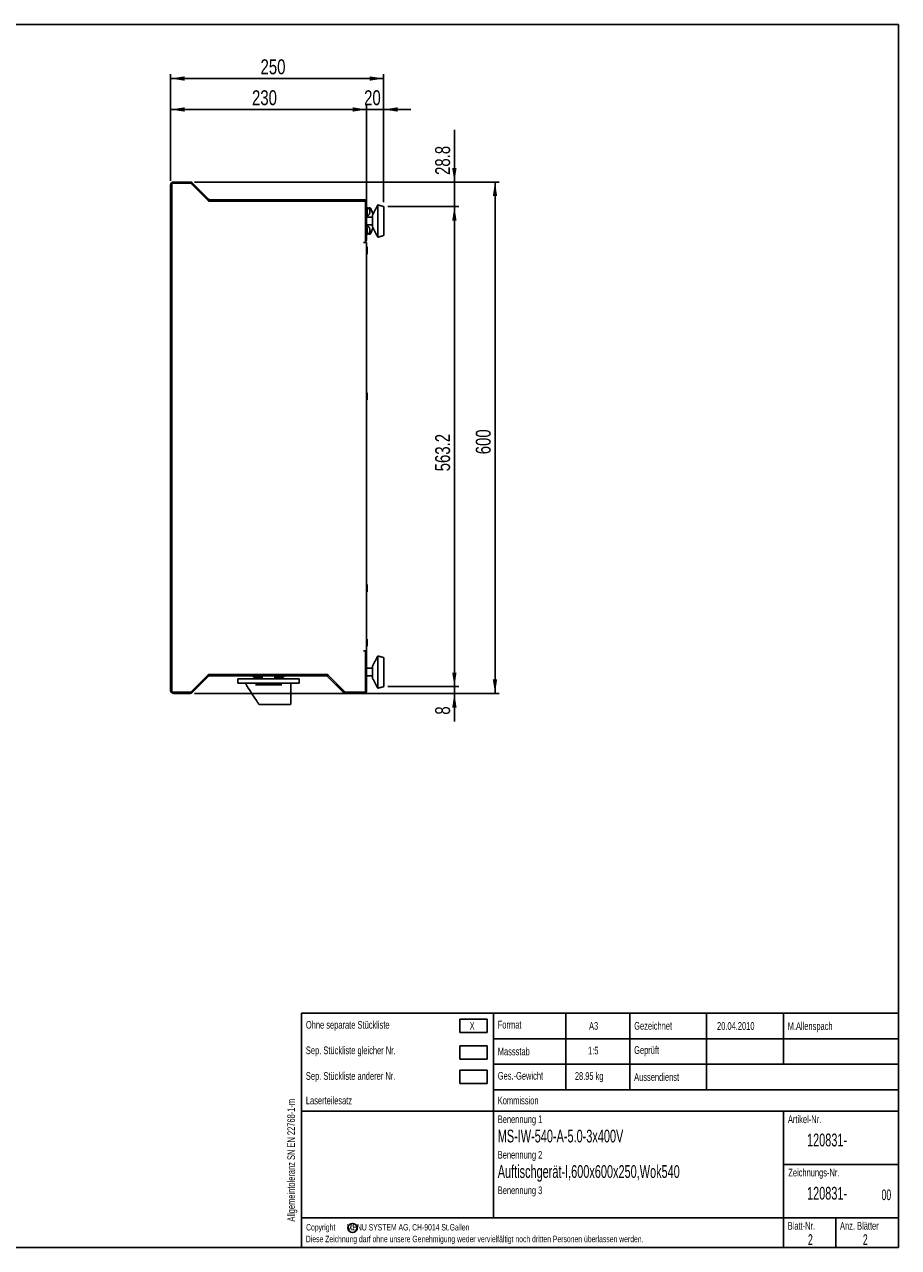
# Model space of a CAD drawing. Extents: x 24 to 2074, y 25 to 1460.
# Tile 3 of 3: x 1049 to 2074, y 25 to 1460. Entities that reach past the tile are written whole.
import ezdxf

# ---------------------------------------------------------------- set-up
doc = ezdxf.new("R2010")
doc.units = 0
doc.layers.get('0').update_dxf_attribs({"linetype": 'CONTINUOUS'})
doc.layers.add('SLD-0', color=179, linetype='CONTINUOUS')
doc.styles.add('SLDTEXTSTYLE0', font='TXT', dxfattribs={"width": 0.605})
doc.styles.add('SLDTEXTSTYLE1', font='TXT', dxfattribs={"width": 0.638186})
doc.styles.add('SLDTEXTSTYLE2', font='TXT', dxfattribs={"width": 0.75})
doc.dimstyles.new('SLDDIMSTYLE1', dxfattribs={"dimtxt": 17.5, "dimasz": 16.51, "dimexe": 0, "dimexo": 0.0625, "dimgap": 4.375, "dimtad": 1, "dimdec": 1, "dimrnd": 1e-09, "dimzin": 12, "dimtxsty": 'SLDTEXTSTYLE2', "dimsah": 1, "dimcen": 0.09, "dimazin": 3, "dimtfac": 1, "dimtdec": 1, "dimtofl": 0, "dimtmove": 0, "dimatfit": 3, "dimtolj": 1, "dimtzin": 12})
doc.dimstyles.new('SLDDIMSTYLE3', dxfattribs={"dimtxt": 17.5, "dimasz": 16.51, "dimexe": 0, "dimexo": 0.0625, "dimgap": 4.375, "dimtad": 1, "dimdec": 1, "dimrnd": 1e-09, "dimzin": 12, "dimtxsty": 'SLDTEXTSTYLE2', "dimsah": 1, "dimcen": 0.09, "dimazin": 3, "dimtfac": 1, "dimtdec": 1, "dimtofl": 0, "dimtmove": 0, "dimatfit": 3, "dimtolj": 1, "dimtzin": 12})

# ---------------------------------------------------------------- blocks, each defined once
blk = doc.blocks.new('*D7')
at = {"layer": 'SLD-0'}
for p, q in [((1450.2, 1209.3), (1450.2, 1365.2)), ((1470.2, 1251.4), (1470.2, 1365.2)), ((1450.2, 1360.2), (1418.5, 1360.2)), ((1470.2, 1360.2), (1450.2, 1360.2)), ((1470.2, 1360.2), (1502, 1360.2))]:
    blk.add_line(p, q, dxfattribs=at)
for points in [[(1450.2, 1360.2), (1433.7, 1362.8), (1433.7, 1357.7)], [(1470.2, 1360.2), (1486.7, 1357.7), (1486.7, 1362.8)]]:
    blk.add_solid(points, dxfattribs=at)
at = {"layer": 'SLD-0', "insert": (1447.3, 1382.8), "char_height": 17.5, "attachment_point": 1, "style": 'SLDTEXTSTYLE2'}
blk.add_mtext('20', dxfattribs=at)
blk = doc.blocks.new('*D8')
at = {"layer": 'SLD-0'}
for p, q in [((1220.2, 1276.6), (1220.2, 1365.2)), ((1450.2, 1209.3), (1450.2, 1365.2)), ((1450.2, 1360.2), (1220.2, 1360.2))]:
    blk.add_line(p, q, dxfattribs=at)
for points in [[(1220.2, 1360.2), (1236.7, 1357.7), (1236.7, 1362.8)], [(1450.2, 1360.2), (1433.7, 1362.8), (1433.7, 1357.7)]]:
    blk.add_solid(points, dxfattribs=at)
at = {"layer": 'SLD-0', "insert": (1315.8, 1382.8), "char_height": 17.5, "attachment_point": 1, "style": 'SLDTEXTSTYLE2'}
blk.add_mtext('230', dxfattribs=at)
blk = doc.blocks.new('*D9')
at = {"layer": 'SLD-0'}
for p, q in [((1220.2, 1276.6), (1220.2, 1401.6)), ((1220.2, 1396.6), (1470.2, 1396.6)), ((1470.2, 1251.4), (1470.2, 1401.6))]:
    blk.add_line(p, q, dxfattribs=at)
for points in [[(1220.2, 1396.6), (1236.7, 1394), (1236.7, 1399.1)], [(1470.2, 1396.6), (1453.7, 1399.1), (1453.7, 1394)]]:
    blk.add_solid(points, dxfattribs=at)
at = {"layer": 'SLD-0', "insert": (1325.8, 1419.1), "char_height": 17.5, "attachment_point": 1, "style": 'SLDTEXTSTYLE2'}
blk.add_mtext('250', dxfattribs=at)
blk = doc.blocks.new('*D10')
at = {"layer": 'SLD-0'}
for p, q in [((1553.2, 1275.1), (1553.2, 1336.5)), ((1248.3, 1275.1), (1558.2, 1275.1)), ((1553.2, 1275.1), (1553.2, 1246.4)), ((1475.2, 1246.4), (1558.2, 1246.4)), ((1553.2, 1246.4), (1553.2, 1214.6))]:
    blk.add_line(p, q, dxfattribs=at)
for points in [[(1553.2, 1275.1), (1555.7, 1291.6), (1550.6, 1291.6)], [(1553.2, 1246.4), (1550.6, 1229.9), (1555.7, 1229.9)]]:
    blk.add_solid(points, dxfattribs=at)
at = {"layer": 'SLD-0', "insert": (1530.6, 1283.4), "char_height": 17.5, "attachment_point": 1, "rotation": 90, "style": 'SLDTEXTSTYLE2'}
blk.add_mtext('28.8', dxfattribs=at)
blk = doc.blocks.new('*D11')
at = {"layer": 'SLD-0'}
for p, q in [((1475.2, 1246.4), (1558.2, 1246.4)), ((1553.2, 1246.4), (1553.2, 683.1)), ((1475.2, 683.1), (1558.2, 683.1))]:
    blk.add_line(p, q, dxfattribs=at)
for points in [[(1553.2, 1246.4), (1550.6, 1229.9), (1555.7, 1229.9)], [(1553.2, 683.1), (1555.7, 699.6), (1550.6, 699.6)]]:
    blk.add_solid(points, dxfattribs=at)
at = {"layer": 'SLD-0', "insert": (1530.6, 935.7), "char_height": 17.5, "attachment_point": 1, "rotation": 89.9999, "style": 'SLDTEXTSTYLE2'}
blk.add_mtext('563.2', dxfattribs=at)
blk = doc.blocks.new('*D12')
at = {"layer": 'SLD-0'}
for p, q in [((1553.2, 683.1), (1553.2, 714.9)), ((1248.3, 675.1), (1558.2, 675.1)), ((1475.2, 683.1), (1558.2, 683.1)), ((1553.2, 683.1), (1553.2, 675.1)), ((1553.2, 675.1), (1553.2, 642.2))]:
    blk.add_line(p, q, dxfattribs=at)
for points in [[(1553.2, 683.1), (1555.7, 699.6), (1550.6, 699.6)], [(1553.2, 675.1), (1550.6, 658.6), (1555.7, 658.6)]]:
    blk.add_solid(points, dxfattribs=at)
at = {"layer": 'SLD-0', "insert": (1530.6, 650.2), "char_height": 17.5, "attachment_point": 1, "rotation": 90, "style": 'SLDTEXTSTYLE2'}
blk.add_mtext('8', dxfattribs=at)
blk = doc.blocks.new('*D13')
at = {"layer": 'SLD-0'}
for p, q in [((1248.3, 1275.1), (1605.8, 1275.1)), ((1600.8, 675.1), (1600.8, 1275.1)), ((1248.3, 675.1), (1605.8, 675.1))]:
    blk.add_line(p, q, dxfattribs=at)
for points in [[(1600.8, 1275.1), (1598.2, 1258.6), (1603.3, 1258.6)], [(1600.8, 675.1), (1603.3, 691.6), (1598.2, 691.6)]]:
    blk.add_solid(points, dxfattribs=at)
at = {"layer": 'SLD-0', "insert": (1578.2, 955.7), "char_height": 17.5, "attachment_point": 1, "rotation": 90, "style": 'SLDTEXTSTYLE2'}
blk.add_mtext('600', dxfattribs=at)

msp = doc.modelspace()

# ---------------------------------------------------------------- linework, layer by layer
at = {"color": 7, "linetype": 'CONTINUOUS'}
for p, q in [((2074, 1460), (24, 1460)), ((2074, 25), (2074, 1460)), ((1220.23, 678.64), (1220.23, 1271.64)), ((1244.11, 1273.64), (1221.73, 1273.64)), ((1221.73, 1273.64), (1221.73, 676.64)), ((1221.73, 1271.64), (1221.73, 1271.74)), ((1221.73, 678.64), (1221.73, 1271.64)), ((1223.73, 1275.14), (1243.28, 1275.14)), ((1264.3, 1253.45), (1244.11, 1273.64)), ((1264.92, 1254.95), (1245.75, 1274.11)), ((1448.73, 1252.86), (1265.71, 1252.86)), ((1266.33, 1254.36), (1446.73, 1254.36)), ((1448.73, 1204.26), (1448.73, 1252.86)), ((1448.73, 1250.86), (1448.73, 1250.93)), ((1448.73, 1250.86), (1448.73, 1207.86)), ((1450.23, 1250.86), (1450.23, 1207.86)), ((1448.73, 1247.29), (1448.73, 1247.29)), ((1448.73, 1237.07), (1448.73, 1237.09)), ((1451.92, 1236.05), (1450.23, 1236.05)), ((1450.43, 1245.56), (1450.43, 1237.16)), ((1450.93, 1245.56), (1450.93, 1237.16)), ((1454.04, 1244.16), (1450.93, 1244.16)), ((1454.04, 1244.16), (1455.44, 1243.02)), ((1454.04, 1240.06), (1454.04, 1244.16)), ((1455.44, 1243.02), (1457.74, 1237.38)), ((1457.23, 1222.36), (1457.23, 1236.36)), ((1463.23, 1210.36), (1463.23, 1248.36)), ((1470.23, 1212.36), (1470.23, 1246.36)), ((1221.73, 1231.82), (1221.73, 1231.82)), ((1448.73, 1221.64), (1448.73, 1221.66)), ((1451.92, 1222.82), (1450.23, 1222.82)), ((1450.43, 1221.56), (1450.43, 1216.99)), ((1450.93, 1221.56), (1450.93, 1216.99)), ((1457.71, 1221.41), (1455.44, 1215.86)), ((1221.73, 1210.62), (1221.73, 1210.62)), ((1448.73, 1211.43), (1448.73, 1211.43)), ((1448.73, 1207.79), (1448.73, 1207.86)), ((1450.43, 1216.99), (1450.43, 1213.16)), ((1450.93, 1216.99), (1450.93, 1213.16)), ((1450.93, 1214.72), (1454.04, 1214.72)), ((1454.04, 1214.72), (1454.04, 1218.82)), ((1455.44, 1215.86), (1454.04, 1214.72)), ((1448.73, 1204.26), (1446.73, 1204.26)), ((1448.73, 1204.26), (1450.23, 1204.26)), ((1450.23, 1204.26), (1450.23, 725.24)), ((1450.23, 1198.95), (1450.23, 1190.55)), ((1450.73, 1198.95), (1450.73, 1190.55)), ((1221.73, 1187.47), (1221.73, 1187.43)), ((1221.73, 1180.33), (1221.73, 1180.3)), ((1221.73, 1153.88), (1221.73, 1153.85)), ((1221.73, 1149.95), (1221.73, 1149.95)), ((1221.73, 1116.4), (1221.73, 1116.4)), ((1221.73, 1100.27), (1221.73, 1100.33)), ((1221.73, 1093.88), (1221.73, 1093.85)), ((1221.73, 1086.75), (1221.73, 1086.72)), ((1450.43, 1027.84), (1450.43, 1019.44)), ((1450.93, 1027.84), (1450.93, 1019.44)), ((1221.73, 863.55), (1221.73, 863.52)), ((1221.73, 856.42), (1221.73, 856.39)), ((1221.73, 850), (1221.73, 849.94)), ((1221.73, 833.87), (1221.73, 833.87)), ((1221.73, 800.32), (1221.73, 800.32)), ((1221.73, 796.43), (1221.73, 796.39)), ((1450.43, 802.84), (1450.43, 794.44)), ((1450.93, 802.84), (1450.93, 794.44)), ((1221.73, 769.97), (1221.73, 769.94)), ((1221.73, 762.84), (1221.73, 762.81)), ((1221.73, 742.67), (1221.73, 742.67)), ((1450.23, 738.95), (1450.23, 730.55)), ((1450.73, 738.95), (1450.73, 730.55)), ((1221.73, 720.88), (1221.73, 720.88)), ((1221.73, 718.46), (1221.73, 718.46)), ((1446.73, 725.24), (1448.73, 725.24)), ((1450.23, 725.24), (1448.73, 725.24)), ((1448.73, 676.71), (1448.73, 725.24)), ((1450.03, 722.8), (1450.03, 725.24)), ((1450.23, 721.64), (1450.23, 678.64)), ((1463.23, 681.14), (1463.23, 719.14)), ((1457.23, 693.14), (1457.23, 707.14)), ((1470.23, 683.14), (1470.23, 717.14)), ((1244.11, 676.64), (1264.3, 696.82)), ((1245.75, 676.16), (1264.92, 695.32)), ((1265.71, 697.41), (1403.25, 697.41)), ((1402.63, 695.91), (1266.33, 695.91)), ((1371.23, 692.21), (1299.23, 692.21)), ((1316.23, 695.21), (1326.23, 695.21)), ((1320.71, 693.61), (1320.71, 693.59)), ((1321.74, 693.59), (1321.74, 693.61)), ((1324.73, 693.91), (1323.73, 693.91)), ((1327.73, 694.01), (1323.96, 694.01)), ((1324.73, 695.01), (1328.06, 695.01)), ((1324.73, 693.91), (1324.73, 694.01)), ((1326.49, 693.91), (1324.73, 693.91)), ((1326.49, 693.91), (1326.49, 694.01)), ((1342.73, 692.41), (1327.73, 692.41)), ((1342.4, 695.01), (1345.73, 695.01)), ((1346.5, 694.01), (1342.73, 694.01)), ((1344.23, 695.21), (1354.23, 695.21)), ((1348.71, 693.61), (1348.71, 693.59)), ((1349.74, 693.59), (1349.74, 693.61)), ((1404.04, 695.32), (1423.2, 676.16)), ((1404.67, 696.82), (1424.78, 676.71)), ((1405.1, 696.38), (1424.27, 677.22)), ((1221.73, 678.54), (1221.73, 678.64)), ((1221.73, 676.64), (1244.11, 676.64)), ((1243.28, 675.14), (1223.73, 675.14)), ((1371.23, 687.31), (1299.23, 687.31)), ((1308.97, 685.14), (1308.97, 687.31)), ((1321.02, 666.66), (1315.81, 674.66)), ((1350.72, 685.21), (1319.73, 685.21)), ((1424.27, 677.22), (1424.33, 677.16)), ((1424.78, 676.71), (1448.73, 676.71)), ((1425.68, 676.64), (1446.73, 676.64)), ((1425.68, 675.14), (1446.73, 675.14)), ((1360.03, 662.21), (1324.47, 662.21)), ((1360.53, 662.21), (1360.03, 662.21)), ((24, 25), (2074, 25))]:
    msp.add_line(p, q, dxfattribs=at)
at = {"color": 7, "linetype": 'CONTINUOUS', "flags": 128}
for points in [[(1451.9, 1244.16), (1451.92, 1244.2), (1452.5, 1244.74), (1453.17, 1244.93), (1453.85, 1244.74), (1454.42, 1244.2), (1454.74, 1243.59)], [(1311.46, 681.33), (1310.48, 682.82), (1309.74, 683.96), (1309.24, 684.74), (1308.97, 685.14)], [(1315.81, 674.66), (1314.26, 677.03), (1312.79, 679.29), (1311.46, 681.33)], [(1446.73, 676.64), (1447.12, 676.67), (1447.26, 676.71)], [(1323.63, 662.66), (1323.58, 662.74), (1323.43, 662.97), (1323.19, 663.34), (1322.87, 663.84), (1322.47, 664.44), (1322.02, 665.13), (1321.53, 665.88), (1321.02, 666.66)]]:
    msp.add_lwpolyline(points, dxfattribs=at)
at = {"color": 7, "linetype": 'CONTINUOUS'}
for centre, radius, start, end in [((1223.73, 1271.64), 3.5, 90, 180), ((1243.28, 1271.64), 3.5, 45, 90), ((1266.33, 1256.36), 3.5, 226.83679, 270), ((1265.71, 1254.86), 2, 225, 270), ((1266.33, 1256.36), 2, 225, 270), ((1446.73, 1250.86), 3.5, 0, 90), ((1450.01, 1242.43), 1.22, 319.25381, 40.74619), ((1453.53, 1243.66), 1.27, 73.80022, 89.93687), ((1446.73, 1207.86), 3.5, 304.82357, 0), ((1450.01, 1216.43), 1.22, 319.25542, 40.74458), ((1453.31, 1215.6), 1.67, 211.89942, 265.38504), ((1452.97, 1215.76), 1.84, 276.36393, 345.33133), ((1453.53, 1215.21), 1.27, 270.06733, 286.19558), ((1446.73, 721.64), 3.5, 0, 55.1501), ((1266.33, 693.91), 3.5, 90, 133.16321), ((1265.71, 695.41), 2, 90, 135), ((1266.33, 693.91), 2, 90, 135), ((1317.53, 695.01), 0.2, 0, 90), ((1318.09, 694.63), 0.36, 180, 239.24283), ((1321.23, 699.91), 6.5, 239.24283, 258.14783), ((1319.5, 694.51), 0.786, 269.45363, 270.54637), ((1320.98, 698.36), 4.93, 254.67911, 255.53846), ((1321.49, 698.36), 4.93, 254.67911, 255.53846), ((1321.23, 696.87), 3.15, 269.72685, 270.27315), ((1320.96, 698.36), 4.93, 284.46154, 285.32089), ((1321.23, 699.91), 6.5, 281.79267, 300.75717), ((1321.48, 698.36), 4.93, 284.46154, 285.32089), ((1322.95, 694.51), 0.786, 269.45363, 270.54637), ((1324.37, 694.63), 0.36, 300.75717, 0), ((1324.93, 695.01), 0.2, 90, 180), ((1329.73, 693.91), 2, 90, 180), ((1340.73, 693.91), 2, 0, 90), ((1345.53, 695.01), 0.2, 0, 90), ((1346.09, 694.63), 0.36, 180, 239.24283), ((1349.23, 699.91), 6.5, 239.24283, 258.14783), ((1347.5, 694.51), 0.787, 269.45401, 270.54599), ((1348.98, 698.38), 4.95, 254.68141, 255.53616), ((1349.5, 698.38), 4.95, 254.68141, 255.53616), ((1349.23, 696.87), 3.14, 269.7267, 270.2733), ((1348.96, 698.38), 4.95, 284.46384, 285.31859), ((1349.23, 699.91), 6.5, 281.79267, 300.75717), ((1349.47, 698.38), 4.95, 284.46384, 285.31859), ((1350.95, 694.51), 0.787, 269.45401, 270.54599), ((1352.37, 694.63), 0.36, 300.75717, 0), ((1352.93, 695.01), 0.2, 90, 180), ((1402.63, 693.91), 3.5, 45, 90), ((1402.63, 693.91), 2, 45, 90), ((1403.25, 695.41), 2, 45, 90), ((1223.73, 678.64), 3.5, 180, 270), ((1243.28, 678.64), 3.5, 270, 315), ((1425.68, 678.64), 3.5, 225, 270), ((1425.68, 678.64), 2, 254.71895, 270), ((1446.73, 678.64), 3.5, 270, 0), ((1324.47, 663.21), 1, 213.11134, 270), ((1360.53, 663.21), 1, 270, 0)]:
    msp.add_arc(centre, radius, start, end, dxfattribs=at)
for points in [[(1450.43, 1245.56), (1450.23, 1245.36)], [(1450.23, 1237.36), (1450.43, 1237.16)], [(1450.93, 1245.56), (1450.43, 1245.56)], [(1450.43, 1237.16), (1450.93, 1237.16)], [(1453.53, 1244.93), (1453.17, 1244.93)], [(1463.23, 1248.36), (1457.23, 1236.36)], [(1470.23, 1246.36), (1463.23, 1248.36)], [(1457.23, 1233.91), (1450.23, 1233.91)], [(1450.23, 1224.82), (1457.23, 1224.82)], [(1450.43, 1221.56), (1450.23, 1221.36)], [(1450.93, 1221.56), (1450.43, 1221.56)], [(1457.23, 1222.36), (1463.23, 1210.36)], [(1450.23, 1213.36), (1450.43, 1213.16)], [(1450.43, 1213.16), (1450.93, 1213.16)], [(1453.17, 1213.93), (1453.53, 1213.93)], [(1463.23, 1210.36), (1470.23, 1212.36)], [(1450.73, 1198.95), (1450.23, 1198.95)], [(1450.23, 1198.95), (1450.23, 1198.95)], [(1450.23, 1190.55), (1450.73, 1190.55)], [(1450.23, 1190.55), (1450.23, 1190.55)], [(1450.43, 1027.84), (1450.23, 1027.63)], [(1450.23, 1019.64), (1450.43, 1019.44)], [(1450.93, 1027.84), (1450.43, 1027.84)], [(1450.43, 1019.44), (1450.93, 1019.44)], [(1450.43, 802.84), (1450.23, 802.63)], [(1450.23, 794.64), (1450.43, 794.44)], [(1450.93, 802.84), (1450.43, 802.84)], [(1450.43, 794.44), (1450.93, 794.44)], [(1450.23, 738.95), (1450.23, 738.95)], [(1450.73, 738.95), (1450.23, 738.95)], [(1450.23, 730.55), (1450.23, 730.55)], [(1450.23, 730.55), (1450.73, 730.55)], [(1463.23, 719.14), (1457.23, 707.14)], [(1470.23, 717.14), (1463.23, 719.14)], [(1457.23, 704.68), (1450.23, 704.68)], [(1299.23, 692.21), (1299.23, 687.31)], [(1316.23, 695.91), (1316.23, 695.21)], [(1317.73, 695.01), (1317.73, 694.63)], [(1319.9, 693.55), (1319.9, 693.67)], [(1322.56, 693.67), (1322.56, 693.55)], [(1324.73, 694.63), (1324.73, 695.01)], [(1326.23, 695.21), (1326.23, 695.91)], [(1327.73, 693.91), (1327.73, 692.41)], [(1330.23, 692.41), (1330.23, 692.21)], [(1340.23, 692.21), (1340.23, 692.41)], [(1342.73, 692.41), (1342.73, 693.91)], [(1344.23, 695.91), (1344.23, 695.21)], [(1345.73, 695.01), (1345.73, 694.63)], [(1347.9, 693.55), (1347.9, 693.67)], [(1350.56, 693.67), (1350.56, 693.55)], [(1352.73, 694.63), (1352.73, 695.01)], [(1354.23, 695.21), (1354.23, 695.91)], [(1371.23, 687.31), (1371.23, 692.21)], [(1450.23, 695.59), (1457.23, 695.59)], [(1457.23, 693.14), (1463.23, 681.14)], [(1311.46, 681.33), (1311.47, 681.31)], [(1361.53, 663.21), (1361.53, 687.31)], [(1463.23, 681.14), (1470.23, 683.14)]]:
    msp.add_open_spline(points, degree=1, dxfattribs=at)
for points, knots in [([(1451.92, 1236.05), (1452.11, 1236.08), (1452.48, 1236.15), (1453.05, 1236.66), (1453.6, 1237.57), (1453.97, 1238.79), (1454.02, 1239.69), (1454.04, 1240.06)], [0, 0, 0, 0, 0.1447077, 0.2883851, 0.5096913, 0.7970339, 1, 1, 1, 1]), ([(1455.54, 1242.78), (1455.53, 1242.89), (1455.52, 1243.31), (1455.22, 1243.94), (1454.7, 1244.58), (1454.22, 1244.78), (1453.98, 1244.87)], [0, 0, 0, 0, 0.1133355, 0.4316435, 0.7127445, 1, 1, 1, 1]), ([(1454.04, 1218.82), (1454, 1219.33), (1453.93, 1220.37), (1453.45, 1221.61), (1452.87, 1222.41), (1452.36, 1222.77), (1452.05, 1222.81), (1451.92, 1222.82)], [0, 0, 0, 0, 0.2783055, 0.56875823, 0.7569799, 0.90078538, 1, 1, 1, 1]), ([(1453.98, 1213.99), (1454.15, 1214.06), (1454.56, 1214.2), (1455.06, 1214.69), (1455.45, 1215.37), (1455.53, 1215.91), (1455.57, 1216.19)], [0, 0, 0, 0, 0.20152039, 0.45590351, 0.72374377, 1, 1, 1, 1]), ([(1319.68, 693.61), (1319.63, 693.62), (1319.54, 693.65), (1319.45, 693.68), (1319.42, 693.71), (1319.44, 693.72), (1319.48, 693.72), (1319.49, 693.72)], [0, 0, 0, 0, 0.2219962, 0.4440767, 0.6633171, 0.8770275, 1, 1, 1, 1]), ([(1319.51, 693.72), (1319.54, 693.72), (1319.61, 693.72), (1319.75, 693.7), (1319.91, 693.67), (1320.07, 693.64), (1320.15, 693.61), (1320.19, 693.61)], [0, 0, 0, 0, 0.207887, 0.4156808, 0.6258448, 0.8411285, 1, 1, 1, 1]), ([(1319.9, 693.55), (1319.89, 693.55), (1319.89, 693.55), (1319.85, 693.56), (1319.79, 693.57), (1319.76, 693.58), (1319.75, 693.59)], [0, 0, 0, 0, 0.2729013, 0.5844947, 0.9012534, 1, 1, 1, 1]), ([(1320.26, 693.59), (1320.29, 693.58), (1320.35, 693.56), (1320.46, 693.55), (1320.56, 693.55), (1320.64, 693.55), (1320.69, 693.56), (1320.71, 693.57), (1320.71, 693.58), (1320.71, 693.59)], [0, 0, 0, 0, 0.16225586, 0.3246625, 0.48338758, 0.63867949, 0.79350654, 0.95093638, 1, 1, 1, 1]), ([(1320.71, 693.61), (1320.72, 693.62), (1320.73, 693.65), (1320.82, 693.68), (1320.95, 693.71), (1321.09, 693.72), (1321.18, 693.72), (1321.21, 693.72)], [0, 0, 0, 0, 0.2219949, 0.4440992, 0.6633166, 0.8770279, 1, 1, 1, 1]), ([(1321.24, 693.72), (1321.3, 693.72), (1321.41, 693.72), (1321.56, 693.7), (1321.67, 693.67), (1321.73, 693.64), (1321.74, 693.61), (1321.74, 693.61)], [0, 0, 0, 0, 0.2078838, 0.415677, 0.6258481, 0.841123, 1, 1, 1, 1]), ([(1321.74, 693.59), (1321.75, 693.58), (1321.75, 693.56), (1321.8, 693.55), (1321.88, 693.55), (1321.97, 693.55), (1322.07, 693.56), (1322.15, 693.57), (1322.18, 693.58), (1322.19, 693.59)], [0, 0, 0, 0, 0.1622604, 0.3246777, 0.4833881, 0.6386755, 0.7935179, 0.9509241, 1, 1, 1, 1]), ([(1322.26, 693.61), (1322.32, 693.62), (1322.42, 693.65), (1322.6, 693.68), (1322.76, 693.71), (1322.88, 693.72), (1322.93, 693.72), (1322.95, 693.72)], [0, 0, 0, 0, 0.221993, 0.4440818, 0.6633133, 0.8770221, 1, 1, 1, 1]), ([(1322.71, 693.59), (1322.68, 693.58), (1322.62, 693.56), (1322.58, 693.55), (1322.55, 693.55), (1322.56, 693.55), (1322.56, 693.55)], [0, 0, 0, 0, 0.3251516, 0.6505691, 0.9686052, 1, 1, 1, 1]), ([(1322.96, 693.72), (1322.98, 693.72), (1323.03, 693.72), (1323.03, 693.7), (1322.98, 693.67), (1322.89, 693.64), (1322.81, 693.61), (1322.78, 693.61)], [0, 0, 0, 0, 0.2078858, 0.4156853, 0.6258454, 0.8411239, 1, 1, 1, 1]), ([(1347.68, 693.61), (1347.63, 693.62), (1347.54, 693.65), (1347.45, 693.68), (1347.42, 693.71), (1347.44, 693.72), (1347.48, 693.72), (1347.49, 693.72)], [0, 0, 0, 0, 0.2220034, 0.4440747, 0.6633169, 0.8770274, 1, 1, 1, 1]), ([(1347.51, 693.72), (1347.54, 693.72), (1347.61, 693.72), (1347.75, 693.7), (1347.91, 693.67), (1348.07, 693.64), (1348.15, 693.61), (1348.19, 693.61)], [0, 0, 0, 0, 0.2078823, 0.4156773, 0.6258517, 0.8411275, 1, 1, 1, 1]), ([(1347.9, 693.55), (1347.89, 693.55), (1347.89, 693.55), (1347.85, 693.56), (1347.79, 693.57), (1347.76, 693.58), (1347.75, 693.59)], [0, 0, 0, 0, 0.2728996, 0.5844808, 0.901254, 1, 1, 1, 1]), ([(1348.26, 693.59), (1348.29, 693.58), (1348.35, 693.56), (1348.46, 693.55), (1348.56, 693.55), (1348.64, 693.55), (1348.69, 693.56), (1348.71, 693.57), (1348.71, 693.58), (1348.71, 693.59)], [0, 0, 0, 0, 0.1622551, 0.3246726, 0.483397, 0.6386788, 0.7935051, 0.9509372, 1, 1, 1, 1]), ([(1348.71, 693.61), (1348.72, 693.62), (1348.73, 693.65), (1348.82, 693.68), (1348.95, 693.71), (1349.09, 693.72), (1349.18, 693.72), (1349.21, 693.72)], [0, 0, 0, 0, 0.2219956, 0.444099, 0.6633085, 0.8770191, 1, 1, 1, 1]), ([(1349.24, 693.72), (1349.3, 693.72), (1349.41, 693.72), (1349.56, 693.7), (1349.67, 693.67), (1349.73, 693.64), (1349.74, 693.61), (1349.74, 693.61)], [0, 0, 0, 0, 0.2078821, 0.4156818, 0.6258512, 0.8411243, 1, 1, 1, 1]), ([(1349.74, 693.59), (1349.75, 693.58), (1349.75, 693.56), (1349.8, 693.55), (1349.88, 693.55), (1349.97, 693.55), (1350.07, 693.56), (1350.15, 693.57), (1350.18, 693.58), (1350.19, 693.59)], [0, 0, 0, 0, 0.1622546, 0.3246758, 0.4833932, 0.6386679, 0.7935202, 0.9509247, 1, 1, 1, 1]), ([(1350.26, 693.61), (1350.32, 693.62), (1350.42, 693.65), (1350.6, 693.68), (1350.76, 693.71), (1350.88, 693.72), (1350.93, 693.72), (1350.95, 693.72)], [0, 0, 0, 0, 0.2219947, 0.4440759, 0.663309, 0.8770267, 1, 1, 1, 1]), ([(1350.71, 693.59), (1350.68, 693.58), (1350.62, 693.56), (1350.58, 693.55), (1350.55, 693.55), (1350.56, 693.55), (1350.56, 693.55)], [0, 0, 0, 0, 0.32515008, 0.650566, 0.96860535, 1, 1, 1, 1]), ([(1350.96, 693.72), (1350.98, 693.72), (1351.03, 693.72), (1351.03, 693.7), (1350.98, 693.67), (1350.89, 693.64), (1350.81, 693.61), (1350.78, 693.61)], [0, 0, 0, 0, 0.207881, 0.4156829, 0.6258476, 0.8411225, 1, 1, 1, 1]), ([(1312.47, 681.03), (1312.47, 681.03), (1312.38, 681.02), (1312.19, 681.02), (1311.9, 681.06), (1311.62, 681.16), (1311.52, 681.26), (1311.47, 681.31)], [0, 0, 0, 0, 0.0058085, 0.1963826, 0.4732839, 0.7363802, 1, 1, 1, 1])]:
    msp.add_open_spline(points, degree=3, knots=knots, dxfattribs=at)
at = {"layer": 'SLD-0'}
for p, q in [((2074, 300), (1374, 300)), ((1374, 300), (1374, 25)), ((1591.5, 292.81), (1559.59, 292.81)), ((1559.59, 292.81), (1559.59, 277.19)), ((1591.5, 277.19), (1591.5, 292.81)), ((1599, 300), (1599, 60)), ((1684, 210), (1684, 300)), ((1759, 300), (1759, 210)), ((1849, 300), (1849, 210)), ((1939, 300), (1939, 240)), ((2074, 300), (2074, 25)), ((1559.59, 277.19), (1591.5, 277.19)), ((1591.5, 261.52), (1559.59, 261.52)), ((1559.59, 261.52), (1559.59, 245.9)), ((1591.5, 245.9), (1591.5, 261.52)), ((2074, 270), (1599, 270)), ((1559.59, 245.9), (1591.5, 245.9)), ((1591.5, 233.22), (1559.59, 233.22)), ((1559.59, 233.22), (1559.59, 217.6)), ((1591.5, 217.6), (1591.5, 233.22)), ((2074, 240), (1599, 240)), ((1559.59, 217.6), (1591.5, 217.6)), ((2074, 210), (1599, 210)), ((2074, 185), (1374, 185)), ((1939, 185), (1939, 25)), ((1939, 122.5), (2074, 122.5)), ((2074, 60), (1374, 60)), ((2000.36, 60), (2000.36, 25)), ((2074, 25), (1374, 25))]:
    msp.add_line(p, q, dxfattribs=at)
msp.add_circle((1433.65, 47.95), 5.33, dxfattribs=at)

# ---------------------------------------------------------------- texts
at = {"color": 7, "linetype": 'CONTINUOUS', "attachment_point": 1, "style": 'SLDTEXTSTYLE0'}
for s, insert, char_height in [('1:5', (1709.98, 260.67), 9.017), ('28.95 kg', (1694.47, 230.74), 9.017), ('00', (2054.15, 93.11), 12.5), ('2', (1967.84, 40.63), 12.5), ('2', (2032.25, 40.62), 12.5)]:
    msp.add_mtext(s, dxfattribs=dict(at, insert=insert, char_height=char_height))
at = {"layer": 'SLD-0', "attachment_point": 1, "style": 'SLDTEXTSTYLE1'}
for s, insert, char_height in [('Ohne separate Stückliste', (1379, 290.81), 9.017), ('X', (1571.09, 289.58), 9.02), ('Format', (1604, 290.99), 9.017), ('A3        ', (1711.05, 289.54), 9.017), ('Gezeichnet', (1764, 289.64), 9.017), ('20.04.2010', (1861.15, 289.44), 9.017), ('M.Allenspach', (1944, 289.36), 9.017), ('Sep. Stückliste gleicher Nr.', (1379, 260.88), 9.017), ('Massstab', (1604, 259.56), 9.017), ('Geprüft', (1763.94, 261.21), 9.017), ('Sep. Stückliste anderer Nr.', (1379, 230.81), 9.017), ('Ges.-Gewicht', (1604, 230.99), 9.017), ('Aussendienst', (1763.94, 229.56), 9.017), ('Laserteilesatz', (1379, 202.06), 9.017), ('Kommission', (1604, 202.06), 9.017), ('Benennung 1', (1604, 179.98), 9.017), ('Artikel-Nr.', (1944.33, 179.98), 9.017), ('MS-IW-540-A-5.0-3x400V', (1604, 163.31), 15), ('120831-', (1966.7, 158.71), 15), ('Benennung 2', (1604, 138.33), 9.017), ('Auftischgerät-I,600x600x250,Wok540', (1604, 121.66), 15), ('Zeichnungs-Nr.', (1944.71, 117.48), 9.017), ('Benennung 3', (1604, 96.68), 9.017), ('120831-', (1966.7, 96.21), 15), ('Copyright      MENU SYSTEM AG, CH-9014 St.Gallen', (1379.28, 52.53), 7.493), ('c', (1430.92, 52.74), 7.49), ('Blatt-Nr.', (1944, 54.98), 9.017), ('Anz. Blätter', (2005.36, 54.98), 9.017), ('Diese Zeichnung darf ohne unsere Genehmigung weder vervielfältigt noch dritten Personen überlassen werden.', (1379, 38.78), 7.493)]:
    msp.add_mtext(s, dxfattribs=dict(at, insert=insert, char_height=char_height))
at = {"layer": 'SLD-0', "insert": (1357.21, 55.44), "char_height": 9.017, "attachment_point": 1, "rotation": 90, "style": 'SLDTEXTSTYLE1'}
msp.add_mtext('Allgemeintoleranz SN EN 22768-1-m', dxfattribs=at)

# ---------------------------------------------------------------- dimensions: what is measured, and where the dimension line sits
at = {"layer": 'SLD-0'}
for base, p1, p2, dimstyle, picture, middle in [((1470.23, 1396.57), (1220.23, 1271.64), (1470.23, 1246.36), 'SLDDIMSTYLE1', '*D9', (1345.23, 1396.57)), ((1220.23, 1360.24), (1450.23, 1204.26), (1220.23, 1271.64), 'SLDDIMSTYLE1', '*D8', (1335.23, 1360.24)), ((1450.23, 1360.24), (1470.23, 1246.36), (1450.23, 1204.26), 'SLDDIMSTYLE3', '*D7', (1460.23, 1360.24))]:
    dim = msp.add_linear_dim(base=base, p1=p1, p2=p2, dimstyle=dimstyle, dxfattribs=at)
    dim.commit()
    dim.dimension.update_dxf_attribs({"geometry": picture, "text_midpoint": middle, "dimtype": 160})
for base, p1, p2, angle, dimstyle, picture, middle in [((1553.18, 1246.36), (1243.28, 1275.14), (1470.23, 1246.36), 90, 'SLDDIMSTYLE3', '*D10', (1553.18, 1305.98)), ((1600.77, 1275.14), (1243.28, 675.14), (1243.28, 1275.14), 90, 'SLDDIMSTYLE1', '*D13', (1600.77, 975.14)), ((1553.18, 683.14), (1470.23, 1246.36), (1470.23, 683.14), 89.99987, 'SLDDIMSTYLE1', '*D11', (1553.18, 964.75)), ((1553.18, 675.14), (1470.23, 683.14), (1243.28, 675.14), 90, 'SLDDIMSTYLE3', '*D12', (1553.18, 656.62))]:
    dim = msp.add_linear_dim(base=base, p1=p1, p2=p2, angle=angle, dimstyle=dimstyle, dxfattribs=at)
    dim.commit()
    dim.dimension.update_dxf_attribs({"geometry": picture, "text_midpoint": middle, "dimtype": 160})

doc.saveas('drawing.dxf')
